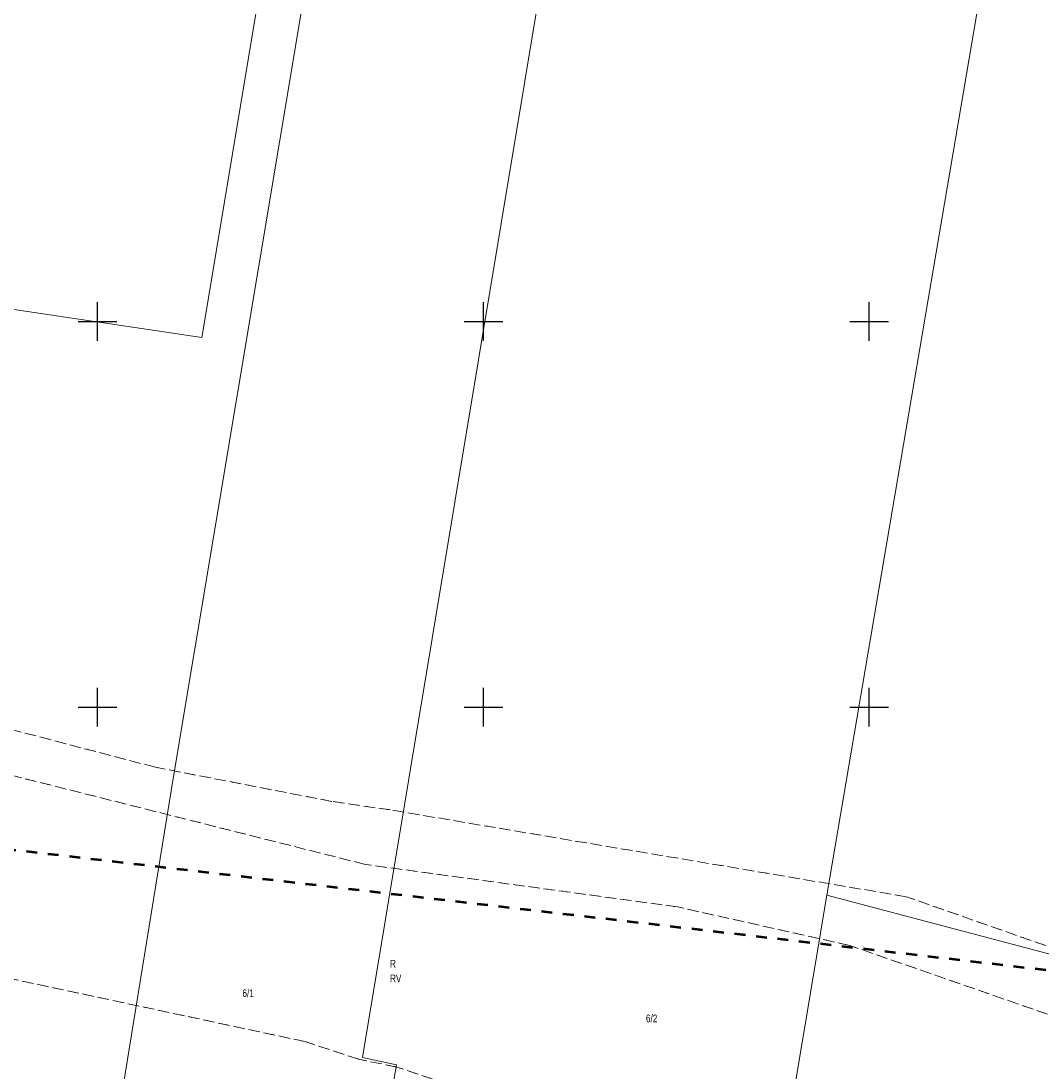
# Model space of a CAD drawing. Header units: metres. Extents: x 7523615 to 7533948, y 5492686 to 5502120.
# Tile 76 of 256: x 7529240 to 7529372, y 5498253 to 5498389. Entities that reach past the tile are written whole.
import ezdxf
from ezdxf.enums import TextEntityAlignment as Align

# ---------------------------------------------------------------- set-up
doc = ezdxf.new("R2010")
doc.units = ezdxf.units.M
for name, pattern in [('1.4_1.4', [2.8, 1.4, -1.4]), ('219-500', [0]), ('egkk-500', [2, 1.5, -0.5]), ('egug-500', [1, 0.5, -0.5])]:
    doc.linetypes.add(name, pattern=pattern)
doc.layers.get('0').update_dxf_attribs({"color": 2, "lineweight": 5})
doc.styles.get("Standard").update_dxf_attribs({"font": 'Working1250', "width": 0.75})

# ---------------------------------------------------------------- blocks, each defined once
blk = doc.blocks.new('203')
at = {"linetype": 'Continuous', "lineweight": 0}
h = blk.add_hatch(color=0, dxfattribs=at)
edge = h.paths.add_edge_path()
edge.add_arc((0, 0), 0.045, 0, 360)
blk = doc.blocks.new('RAMKA500K')
at = {"color": 0}
for p, q in [((50, 97.5), (50, 102.5)), ((100, 97.5), (100, 102.5)), ((150, 97.5), (150, 102.5)), ((47.5, 100), (52.5, 100)), ((97.5, 100), (102.5, 100)), ((147.5, 100), (152.5, 100)), ((50, 47.5), (50, 52.5)), ((100, 47.5), (100, 52.5)), ((150, 47.5), (150, 52.5)), ((47.5, 50), (52.5, 50)), ((97.5, 50), (102.5, 50)), ((147.5, 50), (152.5, 50))]:
    blk.add_line(p, q, dxfattribs=at)

msp = doc.modelspace()

# ---------------------------------------------------------------- linework, layer by layer
at = {"layer": '217-kontur klasyfikacyjny', "color": 7, "linetype": 'egkk-500', "lineweight": 18, "flags": 128}
for points in [[(7529257.51, 5498292.2), (7529206.04, 5498305.69)], [(7529284.72, 5498279.6), (7529204.81, 5498299.74)], [(7529280.37, 5498287.77), (7529257.51, 5498292.2)], [(7529287.95, 5498286.67), (7529280.37, 5498287.77)], [(7529354.81, 5498275.42), (7529287.95, 5498286.67)], [(7529325.15, 5498274.1), (7529284.72, 5498279.6)], [(7529384.21, 5498265.11), (7529354.81, 5498275.42)], [(7529276.89, 5498256.64), (7529196.62, 5498273.8)], [(7529347.44, 5498269.11), (7529325.15, 5498274.1)], [(7529382.57, 5498256.9), (7529347.44, 5498269.11)], [(7529283.86, 5498254.34), (7529276.89, 5498256.64)], [(7529288.8, 5498253.34), (7529283.86, 5498254.34)], [(7529310.46, 5498245.93), (7529288.8, 5498253.34)]]:
    msp.add_lwpolyline(points, dxfattribs=at)
at = {"layer": '218-kontur użytku gruntowego', "color": 7, "linetype": 'egug-500', "lineweight": 18, "flags": 128}
for points in [[(7529257.51, 5498292.2), (7529206.04, 5498305.69)], [(7529284.72, 5498279.6), (7529204.81, 5498299.74)], [(7529280.37, 5498287.77), (7529257.51, 5498292.2)], [(7529287.95, 5498286.67), (7529280.37, 5498287.77)], [(7529354.81, 5498275.42), (7529287.95, 5498286.67)], [(7529325.15, 5498274.1), (7529284.72, 5498279.6)], [(7529384.21, 5498265.11), (7529354.81, 5498275.42)], [(7529276.89, 5498256.64), (7529196.62, 5498273.8)], [(7529347.44, 5498269.11), (7529325.15, 5498274.1)], [(7529382.57, 5498256.9), (7529347.44, 5498269.11)], [(7529283.86, 5498254.34), (7529276.89, 5498256.64)], [(7529288.8, 5498253.34), (7529283.86, 5498254.34)], [(7529310.46, 5498245.93), (7529288.8, 5498253.34)]]:
    msp.add_lwpolyline(points, dxfattribs=at)
at = {"layer": '219-działka ewidencyjna', "color": 3, "linetype": '219-500', "lineweight": 18, "flags": 128}
for points in [[(7529263.49, 5498347.92), (7529300.97, 5498572.59)], [(7529259.82, 5498290.99), (7529306.59, 5498570.84)], [(7529335.39, 5498561.83), (7529284.34, 5498254.56)], [(7529344.53, 5498275.6), (7529390.26, 5498544.66)], [(7529211.32, 5498355.68), (7529263.49, 5498347.92)], [(7529259.82, 5498290.99), (7529248.07, 5498218.69)], [(7529344.53, 5498275.6), (7529323.04, 5498147.37)], [(7529344.53, 5498275.6), (7529384.21, 5498265.11)], [(7529284.34, 5498254.56), (7529288.74, 5498253.64)], [(7529272.38, 5498159.29), (7529288.74, 5498253.64)]]:
    msp.add_lwpolyline(points, dxfattribs=at)
at = {"layer": 'Zakres', "color": 5, "linetype": '1.4_1.4', "lineweight": 50, "flags": 128}
msp.add_lwpolyline([(7531743.27, 5499246.67), (7531674.19, 5499075.04), (7531617.16, 5499130.01), (7531497.22, 5499019.6), (7531360.69, 5498909.88), (7531137.38, 5498723.26), (7530837.96, 5498471.05), (7530827.29, 5498468.56), (7530555.83, 5498209.93), (7530490.21, 5498246.48), (7530415.42, 5498175.93), (7530370.97, 5498140.65), (7530313.12, 5498105.37), (7530175.54, 5498113.13), (7530201.64, 5498273.29), (7530135.32, 5498299.4), (7530095.81, 5498250.01), (7529934.94, 5498278.94), (7529886.55, 5498254.6), (7529886.96, 5498227.43), (7529861.56, 5498166.05), (7529795.24, 5498157.58), (7529752.2, 5498064.45), (7529512.79, 5498134.24), (7529497.7, 5498245.62), (7529418.48, 5498260.59), (7529163.77, 5498290.23), (7529123.55, 5498137.12), (7529361.33, 5498088.44), (7529468.57, 5498017.18), (7529499.62, 5497998.73), (7529568.05, 5497998.13), (7529612.5, 5497967.79), (7529759.26, 5497962.85), (7529731.04, 5497742.01), (7529837.62, 5497773.43), (7529926.26, 5498000.98), (7530249.5, 5497965.97), (7530399.55, 5498036.46), (7530504.33, 5498041.17), (7530550.19, 5498000.25), (7530485.28, 5497939.57), (7530567.12, 5497896.53), (7530578.58, 5497865.95), (7530414.96, 5497723.67), (7530456.35, 5497670.63), (7530620.04, 5497828.68), (7530672.25, 5497834.44), (7530708.23, 5497874.66), (7530802.89, 5497949.74), (7531291.02, 5497844.85), (7531633.86, 5497783.35), (7531723.76, 5497752.95), (7531716.74, 5497689.82), (7531638.86, 5497701.8), (7531607.99, 5497651.88), (7531593.17, 5497646.23), (7531554.37, 5497551.69), (7531542.2, 5497533.11), (7531433.37, 5497444.09), (7531365.28, 5497382.71), (7531307.01, 5497340.61), (7531265.62, 5497313.74), (7531154.14, 5497225.54), (7531069.47, 5497140.17), (7531095.58, 5497066.79), (7531227.52, 5497061.86), (7531269.85, 5497013.88), (7531267.74, 5496900.28), (7531245.86, 5496824.79), (7531285.37, 5496797.98), (7531257.86, 5496726.01), (7531235.28, 5496726.72), (7531225.4, 5496699.91), (7531197.11, 5496699.88), (7531185.19, 5496624.41), (7531253.8, 5496571.67), (7531243.22, 5496477.48), (7531256.45, 5496456.49), (7531351.7, 5496436.03), (7531399.67, 5496549.62), (7531437.77, 5496640.64), (7531396.85, 5496663.92), (7531455.59, 5496799.21), (7531464.06, 5496818.26), (7531468.64, 5496848.96), (7531480.28, 5496877.18), (7531555.07, 5497002.95), (7531557.66, 5497022.17), (7531504.63, 5497031.87), (7531386.27, 5497072.44), (7531447.65, 5497179.68), (7531472.88, 5497186.56), (7531542.73, 5497165.75), (7531534.96, 5497117.77), (7531587.88, 5497105.78), (7531625.63, 5497206.32), (7531717.2, 5497165.38), (7531739.28, 5497219.08), (7531634.8, 5497264.88), (7531650.32, 5497306.51), (7531689.66, 5497342.67), (7531724.67, 5497377.51), (7531750.16, 5497383.41), (7531790.73, 5497415.16), (7531807.49, 5497435.8), (7531857.05, 5497525.94), (7531880.16, 5497531.76), (7531912.79, 5497579.21), (7531951.42, 5497582.56), (7531983.17, 5497634.77), (7532010.16, 5497686.45), (7532022.45, 5497715.67), (7532045.96, 5497826.68), (7532028.32, 5497890.18), (7532058.84, 5497978.73), (7532130.81, 5498096.73), (7532169.26, 5498228.67), (7532173.67, 5498272.59), (7532173.45, 5498329.02), (7532174.2, 5498362.37), (7532178.84, 5498457.8), (7532136.75, 5498585.56), (7532124.81, 5498799.34), (7532152.62, 5498813.57), (7532125.69, 5499032.47), (7532124.99, 5499095.27), (7532200.95, 5499066.75), (7532264.33, 5499123.02), (7532116.22, 5499183.81), (7531993.34, 5499227.79), (7531913.61, 5499254.72), (7531816.6, 5499290.94), (7531739.75, 5499297.76), (7531571.83, 5499328.1), (7531549.25, 5499297.76), (7531536.55, 5499281.53), (7531425.08, 5499226.5), (7531439.19, 5499201.8), (7531552.78, 5499254.72), (7531607.81, 5499273.77), (7531677.13, 5499271.21)], close=True, dxfattribs=at)

# ---------------------------------------------------------------- block references
at = {"layer": '203-punkt graniczny', "color": 3, "linetype": 'CONTINUOUS', "lineweight": 18}
for p in [(7529263.49, 5498347.92), (7529259.82, 5498290.99), (7529344.53, 5498275.6), (7529284.34, 5498254.56), (7529288.74, 5498253.64)]:
    msp.add_blockref('203', p, dxfattribs=at)
at = {"layer": 'Wstawianie ramki sekcyjnej z opisem', "color": 7, "linetype": 'CONTINUOUS', "lineweight": 13}
msp.add_blockref('RAMKA500K', (7529200, 5498250), dxfattribs=at)

# ---------------------------------------------------------------- texts
at = {"layer": '209-oznaczenie konturu klasyfikacyjnego', "color": 7, "linetype": 'CONTINUOUS', "lineweight": 18, "width": 0.79}
msp.add_text('RV', height=1, dxfattribs=at).set_placement((7529287.9, 5498265.33), align=Align.TOP_LEFT)
at = {"layer": '210-oznaczenie konturu użytku gruntowego', "color": 7, "linetype": 'CONTINUOUS', "lineweight": 18, "width": 0.79}
msp.add_text('R', height=1, dxfattribs=at).set_placement((7529287.9, 5498266.23))
at = {"layer": '211-numer działki ewidencyjnej', "color": 3, "linetype": 'CONTINUOUS', "lineweight": 18, "width": 0.79}
for s, p in [('6/1', (7529268.77, 5498263.41)), ('6/2', (7529321.07, 5498260.14))]:
    msp.add_text(s, height=1, dxfattribs=at).set_placement(p, align=Align.TOP_LEFT)

doc.saveas('drawing.dxf')
